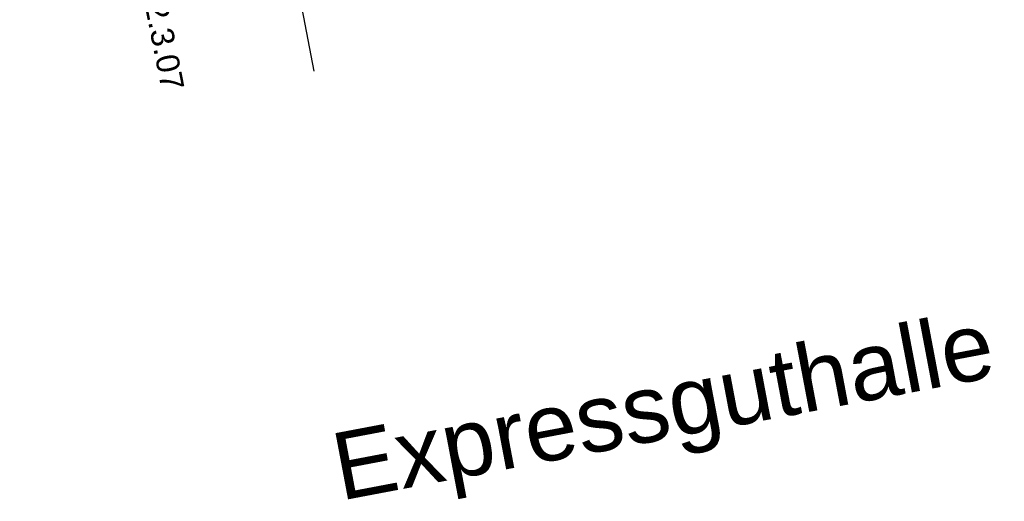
# Model space of a CAD drawing. Header units: metres. Extents: x -502 to 161, y -108 to 174.
# Tile 231 of 256: x 31 to 41, y -16 to -11. Entities that reach past the tile are written whole.
import ezdxf

# ---------------------------------------------------------------- set-up
doc = ezdxf.new("R2010")
doc.units = ezdxf.units.M
doc.header["$LTSCALE"] = 0.1
doc.layers.add('BRI32-005.02-5f05-Koordinierung Schemaplan 4 BA ZOB Teilbereich', color=7, linetype='Continuous')
doc.styles.add('Arial', font='arial.ttf')

msp = doc.modelspace()

# ---------------------------------------------------------------- linework, layer by layer
at = {"layer": 'BRI32-005.02-5f05-Koordinierung Schemaplan 4 BA ZOB Teilbereich', "color": 3, "linetype": 'Continuous', "lineweight": 25, "true_color": 0x00ff00, "transparency": 33554687, "flags": 128}
msp.add_lwpolyline([(30.725, 5.033), (30.742, 4.852), (30.833, 4.704), (31.502, 0.241), (32.26, -3.333), (33.596, -10.354), (33.783, -11.336)], dxfattribs=at)
msp.add_lwpolyline([(30.725, 5.033), (30.742, 4.852), (30.833, 4.704), (31.502, 0.241), (32.26, -3.333), (33.596, -10.354), (33.783, -11.336)], dxfattribs=at)

# ---------------------------------------------------------------- texts
at = {"layer": 'BRI32-005.02-5f05-Koordinierung Schemaplan 4 BA ZOB Teilbereich', "color": 1, "true_color": 0xff0000, "transparency": 33554687, "insert": (32.113, -9.86), "char_height": 0.24, "attachment_point": 1, "rotation": 281.2096, "line_spacing_factor": 0.25, "style": 'Arial'}
msp.add_mtext('RV 12.3.07', dxfattribs=at)
at = {"layer": 'BRI32-005.02-5f05-Koordinierung Schemaplan 4 BA ZOB Teilbereich', "color": 250, "true_color": 0x333333, "transparency": 33554687, "insert": (33.929, -15.109), "char_height": 0.7, "attachment_point": 1, "rotation": 10.7294, "line_spacing_factor": 0.25, "style": 'Arial'}
msp.add_mtext('Expressguthalle', dxfattribs=at)

doc.saveas('drawing.dxf')
